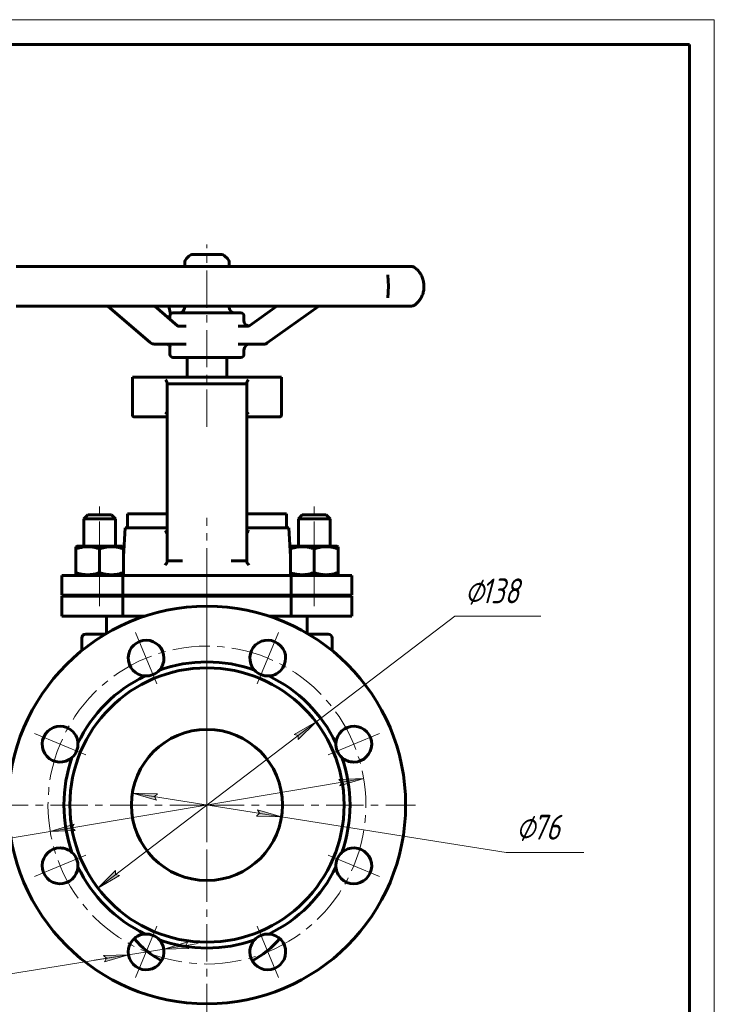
# Model space of a CAD drawing. Header units: millimetres. Extents: x 0 to 420, y 0 to 297.
# Tile 5 of 5: x 280 to 420, y 99 to 297. Entities that reach past the tile are written whole.
import ezdxf

# ---------------------------------------------------------------- set-up
doc = ezdxf.new("R2010")
doc.units = ezdxf.units.MM
for name, pattern in [('K5LT_AXLED', [12, 7.5, -1.5, 1.5, -1.5]), ('K5LT_BASIC', [0]), ('K5LT_THIN', [0])]:
    doc.linetypes.add(name, pattern=pattern)
doc.layers.add('Системный слой', color=7, linetype='Continuous')
doc.layers.add('Системный слой (1)', color=7, linetype='Continuous', true_color=0x6c6c6c)
doc.styles.add('KDIMTEXTSTYLE', font='txt', dxfattribs={"width": 0.96, "oblique": 15, "height": 5})
doc.styles.add('KTEXTSTYLE', font='txt', dxfattribs={"width": 0.96, "height": 5})
doc.dimstyles.new('KDIMSTYLE (0.40)', dxfattribs={"dimtxt": 5, "dimasz": 1, "dimexe": 2, "dimexo": 0, "dimgap": 1, "dimtad": 1, "dimlfac": 2.5, "dimtxsty": 'KDIMTEXTSTYLE', "dimsah": 1, "dimcen": 0, "dimdle": 1, "dimadec": 0, "dimazin": 0, "dimtfac": 0.667, "dimtmove": 0, "dimatfit": 3, "dimfxl": 1, "dimtvp": 1, "dimtolj": 1, "dimtzin": 0, "dimarcsym": 0})

# ---------------------------------------------------------------- blocks, each defined once
blk = doc.blocks.new('U14')
at = {"layer": 'Системный слой (1)', "color": 150, "linetype": 'K5LT_BASIC', "lineweight": 60, "true_color": 0x0080ff}
for p, q in [((313.39, 247.31), (313.39, 248.07)), ((313.39, 239.17), (313.39, 239.37))]:
    blk.add_line(p, q, dxfattribs=at)
blk = doc.blocks.new('U15')
at = {"layer": 'Системный слой (1)', "color": 150, "linetype": 'K5LT_BASIC', "lineweight": 60, "true_color": 0x0080ff}
for p, q in [((318.3, 249.75), (315.08, 249.75)), ((320.65, 249.75), (318.3, 249.75))]:
    blk.add_line(p, q, dxfattribs=at)
blk = doc.blocks.new('U16')
at = {"layer": 'Системный слой (1)', "color": 150, "linetype": 'K5LT_BASIC', "lineweight": 60, "true_color": 0x0080ff}
for p, q in [((325.31, 236.48), (325.31, 237.39)), ((325.31, 229.64), (325.31, 230.52))]:
    blk.add_line(p, q, dxfattribs=at)
blk = doc.blocks.new('U17')
at = {"layer": 'Системный слой (1)', "color": 150, "linetype": 'K5LT_BASIC', "lineweight": 60, "true_color": 0x0080ff}
for p, q in [((322.33, 247.31), (322.33, 248.07)), ((322.33, 239.17), (322.33, 239.37))]:
    blk.add_line(p, q, dxfattribs=at)
blk = doc.blocks.new('U18')
at = {"layer": 'Системный слой (1)', "color": 150, "linetype": 'K5LT_BASIC', "lineweight": 60, "true_color": 0x0080ff}
for p, q in [((310.41, 236.74), (310.41, 237.39)), ((310.41, 229.64), (310.41, 231.25))]:
    blk.add_line(p, q, dxfattribs=at)
blk = doc.blocks.new('U19')
at = {"layer": 'Системный слой (1)', "color": 150, "linetype": 'K5LT_BASIC', "lineweight": 60, "true_color": 0x0080ff}
for p, q in [((301.06, 188.97), (301.37, 194.75)), ((300.86, 185.15), (300.86, 185.18))]:
    blk.add_line(p, q, dxfattribs=at)
blk = doc.blocks.new('U20')
at = {"layer": 'Системный слой (1)', "color": 150, "linetype": 'K5LT_BASIC', "lineweight": 60, "true_color": 0x0080ff}
for p, q in [((300.93, 176.95), (305.37, 176.95)), ((330.35, 176.95), (334.8, 176.95))]:
    blk.add_line(p, q, dxfattribs=at)
blk = doc.blocks.new('U21')
at = {"layer": 'Системный слой (1)', "color": 150, "linetype": 'K5LT_BASIC', "lineweight": 60, "true_color": 0x0080ff}
for start, end in [(220.2797, 241.6182), (298.3818, 319.7203)]:
    blk.add_arc((317.86, 124.48), 19.2, start, end, dxfattribs=at)
blk = doc.blocks.new('U22')
at = {"layer": 'Системный слой (1)', "color": 150, "linetype": 'K5LT_BASIC', "lineweight": 60, "true_color": 0x0080ff}
for p, q in [((293.46, 173.35), (297.45, 173.35)), ((338.28, 173.35), (342.26, 173.35))]:
    blk.add_line(p, q, dxfattribs=at)
blk = doc.blocks.new('U23')
at = {"layer": 'Системный слой (1)', "color": 150, "linetype": 'K5LT_BASIC', "lineweight": 60, "true_color": 0x0080ff}
for p, q in [((313.37, 235.29), (312.21, 235.29)), ((313.71, 235.29), (313.37, 235.29))]:
    blk.add_line(p, q, dxfattribs=at)
blk = doc.blocks.new('U24')
at = {"layer": 'Системный слой (1)', "color": 150, "linetype": 'K5LT_BASIC', "lineweight": 60, "true_color": 0x0080ff}
for p, q in [((301.37, 194.75), (309.86, 194.75)), ((325.86, 194.75), (334.36, 194.75))]:
    blk.add_line(p, q, dxfattribs=at)
blk = doc.blocks.new('U25')
at = {"layer": 'Системный слой (1)', "color": 150, "linetype": 'K5LT_BASIC', "lineweight": 60, "true_color": 0x0080ff}
for p, q in [((334.66, 188.97), (334.36, 194.75)), ((334.86, 185.15), (334.86, 185.18))]:
    blk.add_line(p, q, dxfattribs=at)
blk = doc.blocks.new('U26')
at = {"layer": 'Системный слой (1)', "color": 150, "linetype": 'K5LT_BASIC', "lineweight": 60, "true_color": 0x0080ff}
for p, q in [((309.67, 193.92), (309.47, 194.18)), ((309.81, 193.69), (309.67, 193.92)), ((309.86, 193.5), (309.81, 193.69))]:
    blk.add_line(p, q, dxfattribs=at)
blk = doc.blocks.new('U27')
at = {"layer": 'Системный слой (1)', "color": 150, "linetype": 'K5LT_BASIC', "lineweight": 60, "true_color": 0x0080ff}
for p, q in [((303.26, 217.04), (309.86, 217.04)), ((325.86, 217.04), (332.46, 217.04))]:
    blk.add_line(p, q, dxfattribs=at)
blk = doc.blocks.new('U28')
at = {"layer": 'Системный слой (1)', "color": 150, "linetype": 'K5LT_BASIC', "lineweight": 60, "true_color": 0x0080ff}
for p, q in [((293.06, 196.55), (296.26, 196.55)), ((296.26, 196.55), (299.46, 196.55))]:
    blk.add_line(p, q, dxfattribs=at)
blk = doc.blocks.new('U29')
at = {"layer": 'Системный слой (1)', "color": 150, "linetype": 'K5LT_BASIC', "lineweight": 60, "true_color": 0x0080ff}
for p, q in [((293.86, 197.35), (296.26, 197.35)), ((296.26, 197.35), (298.66, 197.35))]:
    blk.add_line(p, q, dxfattribs=at)
blk = doc.blocks.new('U30')
at = {"layer": 'Системный слой (1)', "color": 150, "linetype": 'K5LT_BASIC', "lineweight": 60, "true_color": 0x0080ff}
for p, q in [((296.26, 191.07), (291.7, 191.07)), ((300.82, 191.07), (296.26, 191.07))]:
    blk.add_line(p, q, dxfattribs=at)
blk = doc.blocks.new('U31')
at = {"layer": 'Системный слой (1)', "color": 150, "linetype": 'K5LT_BASIC', "lineweight": 60, "true_color": 0x0080ff}
for p, q in [((337.06, 197.35), (339.46, 197.35)), ((339.46, 197.35), (341.86, 197.35))]:
    blk.add_line(p, q, dxfattribs=at)
blk = doc.blocks.new('U32')
at = {"layer": 'Системный слой (1)', "color": 150, "linetype": 'K5LT_BASIC', "lineweight": 60, "true_color": 0x0080ff}
for p, q in [((336.26, 196.55), (339.46, 196.55)), ((339.46, 196.55), (342.66, 196.55))]:
    blk.add_line(p, q, dxfattribs=at)
blk = doc.blocks.new('U33')
at = {"layer": 'Системный слой (1)', "color": 150, "linetype": 'K5LT_BASIC', "lineweight": 60, "true_color": 0x0080ff}
for p, q in [((339.46, 191.07), (334.9, 191.07)), ((344.02, 191.07), (339.46, 191.07))]:
    blk.add_line(p, q, dxfattribs=at)
blk = doc.blocks.new('D6')
at = {"layer": 'Системный слой (1)'}
for points in [[(307.3, 140.63), (307.89, 141.2), (302.85, 141.34), (307.69, 139.9)], [(332.88, 136.57), (328.04, 138), (328.43, 137.28), (327.83, 136.7)]]:
    blk.add_hatch(color=7, dxfattribs=at).paths.add_polyline_path(points)
at = {"layer": 'Системный слой (1)', "color": 7, "linetype": 'K5LT_THIN', "lineweight": 18}
for p, q in [((302.85, 141.34), (307.89, 141.2)), ((307.69, 139.9), (302.85, 141.34)), ((302.85, 141.34), (332.88, 136.57)), ((307.89, 141.2), (307.3, 140.63)), ((307.3, 140.63), (307.69, 139.9)), ((327.83, 136.7), (328.43, 137.28)), ((328.43, 137.28), (328.04, 138)), ((328.04, 138), (332.88, 136.57)), ((332.88, 136.57), (327.83, 136.7)), ((332.88, 136.57), (378.09, 129.39)), ((378.09, 129.39), (393.7, 129.39))]:
    blk.add_line(p, q, dxfattribs=at)
blk.add_wipeout([(380.09, 130.39), (380.09, 137.77), (391.24, 137.77), (391.24, 130.39)]).dxf.layer = 'Системный слой (1)'
at = {"layer": 'Системный слой (1)', "color": 7, "char_height": 5, "attachment_point": 1, "style": 'KTEXTSTYLE'}
for s, insert in [('\\fArial|b0|c204|p34;\\H5.0;\\W1.000;\\Q15;\\fGOST Type AU|b0|i0|c204|p34;\\Q15;\\W0.960;⌀', (380.09, 136.98)), ('\\fArial|b0|c204|p34;\\H5.0;\\W1.000;\\Q15;\\fGOST Type AU|b0|i0|c204|p34;\\Q15;\\W0.960;76', (383.4, 136.98))]:
    blk.add_mtext(s, dxfattribs=dict(at, insert=insert))
blk = doc.blocks.new('KDIMARROW_01')
at = {"layer": 'Системный слой'}
blk.add_hatch(color=0, dxfattribs=at).paths.add_polyline_path([(0, 0), (-5, 0.66), (-4.5, 0), (-5, -0.66)])
at = {"layer": 'Системный слой', "color": 0, "linetype": 'K5LT_THIN', "lineweight": 18}
for p, q in [((-4.5, 0), (-5, 0.66)), ((-5, 0.66), (0, 0)), ((0, 0), (-5, -0.66)), ((-5, -0.66), (-4.5, 0))]:
    blk.add_line(p, q, dxfattribs=at)
at = {"layer": 'Системный слой (1)', "color": 0, "linetype": 'K5LT_THIN', "lineweight": 18}
blk.add_line((317.86, 138.95), (317.46, 138.95), dxfattribs=at)
blk = doc.blocks.new('D7')
at = {"layer": 'Системный слой (1)'}
for points in [[(336.24, 152.12), (339.82, 155.67), (335.45, 153.17), (336.24, 152.95)], [(295.9, 122.23), (300.28, 124.74), (299.48, 124.96), (299.48, 125.79)]]:
    blk.add_hatch(color=7, dxfattribs=at).paths.add_polyline_path(points)
at = {"layer": 'Системный слой (1)', "color": 7, "linetype": 'K5LT_THIN', "lineweight": 18}
for p, q in [((339.82, 155.67), (367.77, 176.95)), ((367.77, 176.95), (385.1, 176.95)), ((295.9, 122.23), (339.82, 155.67)), ((335.45, 153.17), (339.82, 155.67)), ((339.82, 155.67), (336.24, 152.12)), ((336.24, 152.95), (335.45, 153.17)), ((336.24, 152.12), (336.24, 152.95)), ((295.9, 122.23), (299.48, 125.79)), ((299.48, 125.79), (299.48, 124.96)), ((299.48, 124.96), (300.28, 124.74)), ((300.28, 124.74), (295.9, 122.23))]:
    blk.add_line(p, q, dxfattribs=at)
blk.add_wipeout([(369.77, 177.95), (369.77, 185.33), (382.57, 185.33), (382.57, 177.95)]).dxf.layer = 'Системный слой (1)'
at = {"layer": 'Системный слой (1)', "color": 7, "char_height": 5, "attachment_point": 1, "style": 'KTEXTSTYLE'}
for s, insert in [('\\fArial|b0|c204|p34;\\H5.0;\\W1.000;\\Q15;\\fGOST Type AU|b0|i0|c204|p34;\\Q15;\\W0.960;⌀', (369.77, 184.54)), ('\\fArial|b0|c204|p34;\\H5.0;\\W1.000;\\Q15;\\fGOST Type AU|b0|i0|c204|p34;\\Q15;\\W0.960;138', (373.08, 184.54))]:
    blk.add_mtext(s, dxfattribs=dict(at, insert=insert))
blk = doc.blocks.new('D8')
at = {"layer": 'Системный слой (1)'}
for points in [[(344.6, 142.8), (349.42, 144.28), (344.38, 144.1), (344.98, 143.53)], [(291.35, 133.81), (290.75, 134.37), (291.13, 135.11), (286.31, 133.62)]]:
    blk.add_hatch(color=7, dxfattribs=at).paths.add_polyline_path(points)
at = {"layer": 'Системный слой (1)', "color": 7, "linetype": 'K5LT_THIN', "lineweight": 18}
for p, q in [((349.42, 144.28), (286.31, 133.62)), ((344.38, 144.1), (349.42, 144.28)), ((344.98, 143.53), (344.38, 144.1)), ((349.42, 144.28), (344.6, 142.8)), ((344.6, 142.8), (344.98, 143.53)), ((286.31, 133.62), (291.13, 135.11)), ((291.13, 135.11), (290.75, 134.37)), ((286.31, 133.62), (266.67, 130.31)), ((291.35, 133.81), (286.31, 133.62)), ((290.75, 134.37), (291.35, 133.81)), ((266.67, 130.31), (248.94, 130.31))]:
    blk.add_line(p, q, dxfattribs=at)
blk.add_wipeout([(250.94, 131.31), (250.94, 138.69), (264.12, 138.69), (264.12, 131.31)]).dxf.layer = 'Системный слой (1)'
at = {"layer": 'Системный слой (1)', "color": 7, "char_height": 5, "attachment_point": 1, "style": 'KTEXTSTYLE'}
for s, insert in [('\\fArial|b0|c204|p34;\\H5.0;\\W1.000;\\Q15;\\fGOST Type AU|b0|i0|c204|p34;\\Q15;\\W0.960;⌀', (250.94, 137.89)), ('\\fArial|b0|c204|p34;\\H5.0;\\W1.000;\\Q15;\\fGOST Type AU|b0|i0|c204|p34;\\Q15;\\W0.960;160', (254.25, 137.89))]:
    blk.add_mtext(s, dxfattribs=dict(at, insert=insert))
blk = doc.blocks.new('U34')
at = {"layer": 'Системный слой (1)', "color": 30, "linetype": 'K5LT_AXLED', "lineweight": 18, "true_color": 0xff8000}
for q in [(317.86, 180.95), (275.86, 138.95), (359.86, 138.95), (317.86, 96.95)]:
    blk.add_line((317.86, 138.95), q, dxfattribs=at)
blk = doc.blocks.new('D9')
at = {"layer": 'Системный слой (1)'}
for points in [[(313.61, 110.67), (314.21, 110.1), (309.17, 109.96), (314, 111.4)], [(297.23, 107.37), (302.06, 108.82), (297.02, 108.67), (297.62, 108.1)]]:
    blk.add_hatch(color=7, dxfattribs=at).paths.add_polyline_path(points)
at = {"layer": 'Системный слой (1)', "color": 7, "linetype": 'K5LT_THIN', "lineweight": 18}
for p, q in [((314, 111.4), (309.17, 109.96)), ((309.17, 109.96), (316.08, 111.07)), ((313.61, 110.67), (314, 111.4)), ((309.17, 109.96), (302.06, 108.82)), ((309.17, 109.96), (314.21, 110.1)), ((314.21, 110.1), (313.61, 110.67)), ((302.06, 108.82), (266.67, 103.13)), ((302.06, 108.82), (295.15, 107.71)), ((302.06, 108.82), (297.02, 108.67)), ((297.02, 108.67), (297.62, 108.1)), ((297.23, 107.37), (302.06, 108.82)), ((297.62, 108.1), (297.23, 107.37)), ((266.67, 103.13), (234.12, 103.13))]:
    blk.add_line(p, q, dxfattribs=at)
blk.add_wipeout([(236.12, 104.13), (236.12, 111.51), (263.53, 111.51), (263.53, 104.13)]).dxf.layer = 'Системный слой (1)'
at = {"layer": 'Системный слой (1)', "color": 7, "char_height": 5, "attachment_point": 1, "style": 'KTEXTSTYLE'}
for s, insert in [('\\fArial|b0|c204|p34;\\H5.0;\\W1.000;\\Q15;\\fGOST Type AU|b0|i0|c204|p34;\\Q15;\\W0.960;⌀', (254.25, 110.72)), ('\\fArial|b0|c204|p34;\\H5.0;\\W1.000;\\Q15;\\fGOST Type AU|b0|i0|c204|p34;\\Q15;\\W0.960;8 отв. ', (236.12, 110.72)), ('\\fArial|b0|c204|p34;\\H5.0;\\W1.000;\\Q15;\\fGOST Type AU|b0|i0|c204|p34;\\Q15;\\W0.960;18', (257.56, 110.72))]:
    blk.add_mtext(s, dxfattribs=dict(at, insert=insert))
blk = doc.blocks.new('U35')
at = {"layer": 'Системный слой (1)', "color": 30, "linetype": 'K5LT_AXLED', "lineweight": 18, "true_color": 0xff8000}
for p, q in [((305.62, 168.52), (303.47, 173.69)), ((330.11, 168.52), (332.25, 173.69)), ((307.76, 163.34), (305.62, 168.52)), ((327.97, 163.34), (330.11, 168.52)), ((288.3, 151.2), (283.13, 153.34)), ((347.43, 151.2), (352.6, 153.34)), ((293.47, 149.06), (288.3, 151.2)), ((342.25, 149.06), (347.43, 151.2)), ((293.47, 128.85), (288.3, 126.71)), ((342.25, 128.85), (347.43, 126.71)), ((288.3, 126.71), (283.13, 124.56)), ((347.43, 126.71), (352.6, 124.56)), ((307.76, 114.56), (305.62, 109.39)), ((327.97, 114.56), (330.11, 109.39)), ((305.62, 109.39), (303.47, 104.22)), ((330.11, 109.39), (332.25, 104.22))]:
    blk.add_line(p, q, dxfattribs=at)
for start, end in [(67.5, 112.5), (112.5, 157.5), (22.5, 67.5), (157.5, 202.5), (337.5, 22.5), (202.5, 247.5), (292.5, 337.5), (247.5, 292.5)]:
    blk.add_arc((317.86, 138.95), 32, start, end, dxfattribs=at)
blk = doc.blocks.new('U36')
at = {"color": 7, "linetype": 'K5LT_THIN', "lineweight": 18}
for p, q in [((0, 297), (420, 297)), ((420, 297), (420, 0))]:
    blk.add_line(p, q, dxfattribs=at)
at = {"color": 150, "linetype": 'K5LT_BASIC', "lineweight": 60, "true_color": 0x0080ff}
for p, q in [((20, 292), (415, 292)), ((415, 292), (415, 5))]:
    blk.add_line(p, q, dxfattribs=at)

msp = doc.modelspace()

# ---------------------------------------------------------------- linework, layer by layer
at = {"layer": 'Системный слой (1)', "color": 30, "linetype": 'K5LT_AXLED', "lineweight": 18, "true_color": 0xff8000}
for p, q in [((317.8634, 215.0421), (317.8634, 251.7531)), ((296.2634, 188.5058), (296.2634, 199.3531)), ((339.4634, 188.5058), (339.4634, 199.3531))]:
    msp.add_line(p, q, dxfattribs=at)
at = {"layer": 'Системный слой (1)', "color": 150, "linetype": 'K5LT_BASIC', "lineweight": 60, "true_color": 0x0080ff}
for p, q in [((314.2362, 249.404), (313.7425, 248.9102)), ((321.4905, 249.404), (321.9842, 248.9102)), ((285.4003, 247.3122), (279.4786, 247.3122)), ((290.8861, 247.3122), (285.4003, 247.3122)), ((300.9406, 247.3122), (290.8861, 247.3122)), ((308.4737, 247.3122), (300.9406, 247.3122)), ((320.3578, 247.3122), (308.4737, 247.3122)), ((328.2124, 247.3122), (320.3578, 247.3122)), ((339.2035, 247.3122), (328.2124, 247.3122)), ((345.5803, 247.3122), (339.2035, 247.3122)), ((353.1604, 247.3122), (345.5803, 247.3122)), ((356.5986, 247.3122), (353.1604, 247.3122)), ((359.0312, 247.3122), (356.5986, 247.3122)), ((354.2861, 245.6298), (354.2861, 245.6311)), ((354.2862, 241.0548), (354.2862, 241.0552)), ((279.4786, 239.3739), (285.4003, 239.3739)), ((285.4003, 239.3739), (290.8861, 239.3739)), ((290.8861, 239.3739), (300.9406, 239.3739)), ((306.4624, 232.0036), (297.9143, 239.3739)), ((300.9406, 239.3739), (308.4737, 239.3739)), ((311.9586, 235.4047), (307.3551, 239.3739)), ((308.4737, 239.3739), (320.3578, 239.3739)), ((310.5455, 237.7603), (310.1687, 239.3739)), ((324.7174, 237.9821), (311.0094, 237.9821)), ((320.3578, 239.3739), (328.2124, 239.3739)), ((326.5001, 235.4703), (331.9389, 239.3739)), ((328.2124, 239.3739), (339.2035, 239.3739)), ((330.0159, 231.938), (340.376, 239.3739)), ((339.2035, 239.3739), (345.5803, 239.3739)), ((345.5803, 239.3739), (353.1604, 239.3739)), ((353.1604, 239.3739), (356.5986, 239.3739)), ((356.5986, 239.3739), (359.0312, 239.3739)), ((312.2116, 235.2904), (312.2115, 235.2904)), ((325.9563, 235.2904), (324.1537, 235.2904)), ((325.9563, 235.2904), (325.9563, 235.2904)), ((307.2407, 231.7144), (311.3666, 231.7144)), ((311.3666, 231.7144), (313.7121, 231.7144)), ((324.1537, 231.7144), (326.9714, 231.7144)), ((326.9714, 231.7144), (329.3208, 231.7144)), ((311.0094, 229.0421), (324.7174, 229.0421)), ((313.8634, 225.0421), (313.8634, 229.0421)), ((321.8634, 225.0421), (321.8634, 229.0421)), ((302.8634, 217.4421), (302.8634, 225.0421)), ((302.8634, 225.0421), (332.8634, 225.0421)), ((332.8634, 217.4421), (332.8634, 225.0421)), ((309.8634, 223.7088), (309.8634, 223.8349)), ((325.8634, 223.7088), (309.8634, 223.7088)), ((309.8634, 223.7088), (309.8634, 213.0421)), ((325.8634, 223.7088), (325.8634, 223.8349)), ((325.8634, 223.7088), (325.8634, 213.0421)), ((309.8634, 213.0421), (309.8634, 198.7531)), ((325.8634, 213.0421), (325.8634, 198.7531)), ((309.8634, 198.7531), (309.8634, 188.0864)), ((325.8634, 198.7531), (325.8634, 188.0864)), ((293.0634, 196.5531), (293.8634, 197.3531)), ((293.0634, 191.0731), (293.0634, 196.5531)), ((299.4634, 196.5531), (298.6634, 197.3531)), ((299.4634, 191.0731), (299.4634, 196.5531)), ((301.8634, 194.7531), (301.8634, 197.5531)), ((301.8634, 197.5531), (309.8634, 197.5531)), ((325.8634, 197.5531), (333.8634, 197.5531)), ((333.8634, 194.7531), (333.8634, 197.5531)), ((336.2634, 196.5531), (337.0634, 197.3531)), ((336.2634, 191.0731), (336.2634, 196.5531)), ((342.6634, 196.5531), (341.8634, 197.3531)), ((342.6634, 191.0731), (342.6634, 196.5531)), ((291.4634, 190.9345), (291.7034, 191.0731)), ((291.4634, 190.5058), (291.4634, 190.9345)), ((291.4634, 185.7204), (291.4634, 190.5058)), ((296.2634, 185.7204), (296.2634, 190.5058)), ((301.0634, 190.9345), (300.8234, 191.0731)), ((301.0634, 190.9345), (301.0634, 190.5058)), ((301.0634, 185.7204), (301.0634, 190.5058)), ((334.6634, 190.9345), (334.9034, 191.0731)), ((334.6634, 190.5058), (334.6634, 190.9345)), ((334.6634, 185.7204), (334.6634, 190.5058)), ((339.4634, 185.7204), (339.4634, 190.5058)), ((344.2634, 190.9345), (344.0234, 191.0731)), ((344.2634, 190.9345), (344.2634, 190.5058)), ((344.2634, 185.7204), (344.2634, 190.5058)), ((309.8634, 188.0864), (309.8634, 187.967)), ((312.9735, 188.0864), (309.8634, 188.0864)), ((325.8634, 188.0864), (322.7533, 188.0864)), ((325.8634, 188.0864), (325.8634, 187.967)), ((288.6634, 181.1531), (288.6634, 185.1531)), ((288.6634, 185.1531), (300.9281, 185.1531)), ((291.4634, 185.2917), (291.4634, 185.7204)), ((291.7034, 185.1531), (291.4634, 185.2917)), ((300.8234, 185.1531), (301.0634, 185.2917)), ((300.9281, 181.1531), (300.9281, 185.1531)), ((300.9281, 185.1531), (334.7986, 185.1531)), ((301.0634, 185.7204), (301.0634, 185.2917)), ((334.6634, 185.2917), (334.6634, 185.7204)), ((334.9034, 185.1531), (334.6634, 185.2917)), ((334.7986, 181.1531), (334.7986, 185.1531)), ((334.7986, 185.1531), (347.0634, 185.1531)), ((344.0234, 185.1531), (344.2634, 185.2917)), ((344.2634, 185.7204), (344.2634, 185.2917)), ((347.0634, 181.1531), (347.0634, 185.1531)), ((288.6634, 181.1531), (300.9281, 181.1531)), ((288.6634, 180.9531), (300.9281, 180.9531)), ((288.6634, 176.9531), (288.6634, 180.9531)), ((293.0634, 180.9531), (293.0634, 181.1531)), ((299.4634, 180.9531), (299.4634, 181.1531)), ((300.9281, 181.1531), (334.7986, 181.1531)), ((300.9281, 180.9531), (334.7986, 180.9531)), ((300.9281, 176.9531), (300.9281, 180.9531)), ((310.2634, 180.9531), (310.2634, 181.1531)), ((325.4634, 180.9531), (325.4634, 181.1531)), ((334.7986, 181.1531), (347.0634, 181.1531)), ((334.7986, 180.9531), (347.0634, 180.9531)), ((334.7986, 176.9531), (334.7986, 180.9531)), ((336.2634, 180.9531), (336.2634, 181.1531)), ((342.6634, 180.9531), (342.6634, 181.1531)), ((347.0634, 176.9531), (347.0634, 180.9531)), ((288.6634, 176.9531), (300.9281, 176.9531)), ((297.6634, 173.4779), (297.6634, 176.9531)), ((334.7986, 176.9531), (347.0634, 176.9531)), ((338.0634, 173.4779), (338.0634, 176.9531)), ((292.6634, 170.0169), (292.6634, 172.5531)), ((343.0634, 170.0169), (343.0634, 172.5531))]:
    msp.add_line(p, q, dxfattribs=at)
for radius in [40, 27.6, 15.2]:
    msp.add_circle((317.8634, 138.9531), radius, dxfattribs=at)
for centre, radius, start, end in [((315.0791, 248.5611), 1.192, 90, 135), ((320.6476, 248.5611), 1.192, 45, 90), ((314.5854, 248.0673), 1.192, 135, 180), ((321.1414, 248.0673), 1.192, 0, 45), ((359.0312, 246.1202), 1.192, 55.25746, 90), ((311.0094, 237.3861), 0.596, 90, 180), ((312.2014, 239.1741), 1.192, 270, 0), ((323.5254, 239.1741), 1.192, 180, 270), ((324.7174, 237.3861), 0.596, 0, 90), ((359.0312, 240.5659), 1.192, 270, 304.742539), ((326.5054, 236.4824), 1.192, 180.121052, 255.67983), ((307.2407, 232.9064), 1.192, 229.234089, 270), ((329.3208, 232.9064), 1.192, 270, 305.672873), ((326.5054, 230.5224), 1.192, 90, 180), ((311.0094, 229.6381), 0.596, 180, 270), ((324.7174, 229.6381), 0.596, 270, 0), ((303.2634, 217.4421), 0.4, 180, 270), ((332.4634, 217.4421), 0.4, 270, 0), ((293.4634, 172.5531), 0.8, 90, 180), ((342.2634, 172.5531), 0.8, 0, 90), ((305.6175, 168.5172), 3.6, 0, 266.7495), ((330.1092, 168.5172), 3.6, 315, 221.7495), ((305.6175, 168.5172), 3.6, 318.2505, 0), ((317.8634, 138.9531), 28.8, 90, 109.386927), ((317.8634, 138.9531), 28.8, 70.613073, 90), ((317.8634, 138.9531), 28.8, 115.613073, 154.386927), ((305.6175, 168.5172), 3.6, 266.7495, 318.2505), ((330.1092, 168.5172), 3.6, 221.7495, 273.2505), ((330.1092, 168.5172), 3.6, 273.2505, 315), ((317.8634, 138.9531), 28.8, 25.613073, 64.386927), ((288.2992, 151.199), 3.6, 45, 311.7495), ((347.4275, 151.199), 3.6, 270, 176.7495), ((288.2992, 151.199), 3.6, 3.2505, 45), ((288.2992, 151.199), 3.6, 311.7495, 3.2505), ((347.4275, 151.199), 3.6, 176.7495, 228.2505), ((317.8634, 138.9531), 28.8, 160.613073, 199.386927), ((317.8634, 138.9531), 28.8, 340.613073, 19.386927), ((347.4275, 151.199), 3.6, 228.2505, 270), ((288.2992, 126.7072), 3.6, 90, 356.7495), ((288.2992, 126.7072), 3.6, 48.2505, 90), ((288.2992, 126.7072), 3.6, 356.7495, 48.2505), ((347.4275, 126.7072), 3.6, 131.7495, 183.2505), ((347.4275, 126.7072), 3.6, 225, 131.7495), ((317.8634, 138.9531), 28.8, 205.613073, 244.386927), ((317.8634, 138.9531), 28.8, 295.613073, 334.386927), ((347.4275, 126.7072), 3.6, 183.2505, 225), ((305.6175, 109.3889), 3.6, 93.2505, 135), ((305.6175, 109.3889), 3.6, 41.7495, 93.2505), ((330.1092, 109.3889), 3.6, 180, 86.7495), ((330.1092, 109.3889), 3.6, 86.7495, 138.2505), ((305.6175, 109.3889), 3.6, 135, 41.7495), ((317.8634, 138.9531), 28.8, 250.613073, 289.386927), ((330.1092, 109.3889), 3.6, 138.2505, 180)]:
    msp.add_arc(centre, radius, start, end, dxfattribs=at)
for centre, major_axis, ratio, start_param, end_param in [((359.0312, 246.1202), (0.6973, 0.9668), 0.89830811, 0.00141108, 0.01658152), ((359.0312, 240.5659), (-0.6973, 0.9668), 0.89830811, 3.12499858, 3.14018597), ((307.2407, 232.9064), (-0.7784, -0.9028), 0.52280377, 0, 0.00001601), ((329.3208, 232.9064), (-0.695, 0.9684), 0.29771182, 3.14159265, 3.14161548)]:
    msp.add_ellipse(centre, major_axis=major_axis, ratio=ratio, start_param=start_param, end_param=end_param, dxfattribs=at)
for points, knots in [([(359.7272, 247.0879), (359.8377, 247.0082), (359.9536, 246.916), (360.173, 246.7175), (360.2766, 246.614), (360.4746, 246.3927), (360.5689, 246.2767), (360.7456, 246.0328), (360.8283, 245.906), (360.9768, 245.6496), (361.0438, 245.5204), (361.167, 245.2521), (361.2234, 245.1133), (361.3232, 244.8293), (361.367, 244.6846), (361.4386, 244.3983), (361.4674, 244.2569), (361.5106, 243.9769), (361.5258, 243.8382), (361.5453, 243.551), (361.5489, 243.4022), (361.5436, 243.1048), (361.5345, 242.9559), (361.5039, 242.6653), (361.4826, 242.5238), (361.4281, 242.2476), (361.3951, 242.1124), (361.3163, 241.8392), (361.2696, 241.7016), (361.1644, 241.4298), (361.1053, 241.2959), (360.9789, 241.0412), (360.9116, 240.9206), (360.768, 240.6878), (360.6912, 240.5759), (360.5255, 240.3557), (360.4359, 240.2488), (360.2502, 240.0458), (360.1538, 239.9508), (359.953, 239.7705), (359.8489, 239.6871), (359.7417, 239.6088), (359.7344, 239.6035), (359.7272, 239.5983)], [0, 0, 0, 0, 1.52455348, 1.52455348, 2.87162007, 2.87162007, 4.12550441, 4.12550441, 5.29494045, 5.29494045, 6.35700799, 6.35700799, 7.39478427, 7.39478427, 8.40968715, 8.40968715, 9.34913894, 9.34913894, 10.24518705, 10.24518705, 11.18861045, 11.18861045, 12.14351868, 12.14351868, 13.0675675, 13.0675675, 13.98434719, 13.98434719, 14.97050922, 14.97050922, 15.99752504, 15.99752504, 17.02184443, 17.02184443, 18.08698401, 18.08698401, 19.27241609, 19.27241609, 20.52958054, 20.52958054, 21.90018836, 21.90018836, 21.99973956, 21.99973956, 21.99973956, 21.99973956]), ([(354.2861, 245.6298), (354.2861, 245.5809), (354.2876, 245.5252), (354.2931, 245.3939), (354.2973, 245.3183), (354.3074, 245.1548), (354.3133, 245.0659), (354.3263, 244.8743), (354.3333, 244.772), (354.347, 244.5569), (354.3537, 244.4437), (354.3655, 244.2153), (354.3705, 244.1007), (354.3782, 243.8739), (354.3809, 243.7621), (354.3838, 243.5815), (354.3845, 243.5127), (354.3853, 243.3672), (354.3853, 243.2904), (354.3841, 243.0944), (354.3823, 242.9765), (354.3775, 242.7809), (354.3751, 242.7023), (354.3681, 242.5167), (354.3631, 242.411), (354.3562, 242.2823), (354.3548, 242.2565), (354.3498, 242.1675), (354.346, 242.1055), (354.341, 242.0264), (354.3398, 242.0078), (354.3374, 241.9709), (354.3362, 241.9526), (354.3326, 241.8983), (354.3303, 241.8628), (354.3232, 241.7583), (354.3186, 241.6914), (354.3122, 241.5971), (354.3102, 241.567), (354.3066, 241.5115), (354.3049, 241.486), (354.303, 241.4559), (354.3027, 241.4507), (354.3017, 241.435), (354.3011, 241.4247), (354.2999, 241.4054), (354.2994, 241.3964), (354.2978, 241.3697), (354.2969, 241.3524), (354.2943, 241.3052), (354.2928, 241.2763), (354.2911, 241.2389), (354.2907, 241.2292), (354.2876, 241.1552), (354.2862, 241.1011), (354.2862, 241.0548)], [0, 0, 0, 0, 1.87530343, 1.87530343, 3.7041055, 3.7041055, 5.50981646, 5.50981646, 7.32728678, 7.32728678, 9.15302142, 9.15302142, 10.89101162, 10.89101162, 12.51219178, 12.51219178, 13.50255576, 13.50255576, 14.60199199, 14.60199199, 16.302655, 16.302655, 17.46142431, 17.46142431, 19.07761541, 19.07761541, 19.48874161, 19.48874161, 20.5032434, 20.5032434, 20.81865126, 20.81865126, 21.13405911, 21.13405911, 21.76487482, 21.76487482, 23.02650625, 23.02650625, 23.64031304, 23.64031304, 24.18918259, 24.18918259, 24.30510061, 24.30510061, 24.53885517, 24.53885517, 24.74686115, 24.74686115, 25.16287311, 25.16287311, 25.90664443, 25.90664443, 26.1752884, 26.1752884, 28, 28, 28, 28]), ([(311.9586, 235.4047), (311.9623, 235.4015), (311.9659, 235.3984), (311.9759, 235.3902), (311.9821, 235.3852), (312.0006, 235.3711), (312.0125, 235.3626), (312.0404, 235.3443), (312.0559, 235.3354), (312.0771, 235.3246), (312.0835, 235.3215), (312.0949, 235.3164), (312.0999, 235.3143), (312.11, 235.3103), (312.115, 235.3085), (312.1295, 235.3034), (312.1385, 235.3008), (312.1578, 235.2959), (312.1679, 235.294), (312.1893, 235.2911), (312.2002, 235.2912), (312.2116, 235.2904), (312.2116, 235.2904), (312.2116, 235.2904)], [0, 0, 0, 0, 0.56748137, 0.56748137, 1.56057378, 1.56057378, 3.54675859, 3.54675859, 6.36843911, 6.36843911, 7.65818234, 7.65818234, 8.71447518, 8.71447518, 9.84112086, 9.84112086, 12.02405939, 12.02405939, 14.73665298, 14.73665298, 17.99913115, 17.99913115, 18, 18, 18, 18]), ([(326.5001, 235.4703), (326.4995, 235.4699), (326.499, 235.4694), (326.4974, 235.4683), (326.4965, 235.4677), (326.4938, 235.4657), (326.492, 235.4645), (326.487, 235.461), (326.4837, 235.4587), (326.474, 235.4521), (326.4676, 235.4478), (326.449, 235.4357), (326.4367, 235.4281), (326.4013, 235.4073), (326.378, 235.3947), (326.3218, 235.3675), (326.2887, 235.3537), (326.2405, 235.3367), (326.2255, 235.3318), (326.1922, 235.3221), (326.1738, 235.3172), (326.1219, 235.3053), (326.0884, 235.2996), (326.022, 235.2922), (325.9891, 235.2922), (325.9563, 235.2904), (325.9563, 235.2904), (325.9563, 235.2904)], [0, 0, 0, 0, 0.05119086, 0.05119086, 0.13650897, 0.13650897, 0.29008157, 0.29008157, 0.58016314, 0.58016314, 1.14326265, 1.14326265, 2.20118692, 2.20118692, 4.18049652, 4.18049652, 6.92233316, 6.92233316, 8.14700194, 8.14700194, 9.64501582, 9.64501582, 12.3541689, 12.3541689, 14.99967991, 14.99967991, 15, 15, 15, 15]), ([(310.4497, 231.1718), (310.4466, 231.1811), (310.442, 231.1934), (310.4287, 231.2227), (310.421, 231.2376), (310.4097, 231.2589), (310.4048, 231.2671), (310.3863, 231.2977), (310.3697, 231.3222), (310.3299, 231.3731), (310.3071, 231.3991), (310.2557, 231.4509), (310.2264, 231.477), (310.1624, 231.5271), (310.1278, 231.5508), (310.0539, 231.5948), (310.0148, 231.6148), (309.9334, 231.65), (309.8911, 231.6651), (309.8058, 231.6893), (309.7623, 231.6986), (309.6741, 231.7112), (309.63, 231.7144), (309.5862, 231.7144)], [0, 0, 0, 0, 0.90592735, 0.90592735, 1.4818655, 1.4818655, 1.76089363, 1.76089363, 2.54106113, 2.54106113, 3.28675102, 3.28675102, 4.05582025, 4.05582025, 4.8318324, 4.8318324, 5.61719627, 5.61719627, 6.40521841, 6.40521841, 7.18854579, 7.18854579, 8, 8, 8, 8]), ([(309.8634, 223.8349), (309.8634, 223.8536), (309.8581, 223.9019), (309.8365, 223.9754), (309.8032, 224.0563), (309.7648, 224.134), (309.7054, 224.2376), (309.6219, 224.3633), (309.5486, 224.4597), (309.5089, 224.5088)], [0, 0, 0, 0, 1.11931431, 2.70308199, 3.62950138, 4.83456139, 6.11374398, 8.01623485, 10, 10, 10, 10]), ([(325.8634, 223.8349), (325.8634, 223.8536), (325.8686, 223.9019), (325.8902, 223.9754), (325.9235, 224.0563), (325.9619, 224.134), (326.0214, 224.2376), (326.1048, 224.3633), (326.1781, 224.4597), (326.2178, 224.5088)], [0, 0, 0, 0, 1.11931431, 2.70308199, 3.62950138, 4.83456139, 6.11374398, 8.01623485, 10, 10, 10, 10]), ([(309.8634, 218.2493), (309.8634, 218.2306), (309.8581, 218.1823), (309.8365, 218.1088), (309.8032, 218.0278), (309.7648, 217.9502), (309.7054, 217.8466), (309.6219, 217.7208), (309.5486, 217.6245), (309.5089, 217.5754)], [0, 0, 0, 0, 1.11931431, 2.70308199, 3.62950138, 4.83456139, 6.11374398, 8.01623485, 10, 10, 10, 10]), ([(325.8634, 218.2493), (325.8634, 218.2306), (325.8686, 218.1823), (325.8902, 218.1088), (325.9235, 218.0278), (325.9619, 217.9502), (326.0214, 217.8466), (326.1048, 217.7208), (326.1781, 217.6245), (326.2178, 217.5754)], [0, 0, 0, 0, 1.11931431, 2.70308199, 3.62950138, 4.83456139, 6.11374398, 8.01623485, 10, 10, 10, 10]), ([(325.8634, 193.5023), (325.8634, 193.5161), (325.8674, 193.5503), (325.8886, 193.6211), (325.9287, 193.7085), (325.9804, 193.7995), (326.0512, 193.9108), (326.1413, 194.0357), (326.2233, 194.1371), (326.2576, 194.1779)], [0, 0, 0, 0, 0.9379891, 2.11960678, 3.79401982, 5.03971925, 6.06926052, 8.42347086, 10, 10, 10, 10]), ([(296.2634, 190.5058), (296.0995, 190.5604), (295.8577, 190.6349), (295.508, 190.7271), (295.2669, 190.7823), (294.983, 190.8375), (294.7563, 190.873), (294.4863, 190.9049), (294.2384, 190.9256), (293.9462, 190.9362), (293.6662, 190.9334), (293.3988, 190.9191), (293.1395, 190.8945), (292.8437, 190.8548), (292.4353, 190.7811), (291.9607, 190.6635), (291.614, 190.556), (291.4634, 190.5058)], [0, 0, 0, 0, 1.88979329, 2.77228609, 3.97396019, 4.61319912, 5.96225261, 6.50830656, 7.62070709, 8.71525498, 9.7460926, 10.72175699, 11.68134955, 12.62902123, 14.02181603, 16.25990907, 18, 18, 18, 18]), ([(301.0634, 190.5058), (300.8995, 190.5604), (300.6577, 190.6349), (300.308, 190.7271), (300.0669, 190.7823), (299.783, 190.8375), (299.5563, 190.873), (299.2863, 190.9049), (299.0384, 190.9256), (298.7462, 190.9362), (298.4662, 190.9334), (298.1988, 190.9191), (297.9395, 190.8945), (297.6437, 190.8548), (297.2353, 190.7811), (296.7607, 190.6635), (296.414, 190.556), (296.2634, 190.5058)], [0, 0, 0, 0, 1.88979329, 2.77228609, 3.97396019, 4.61319913, 5.96225261, 6.50830656, 7.62070709, 8.71525498, 9.7460926, 10.72175699, 11.68134955, 12.62902123, 14.02181603, 16.25990907, 18, 18, 18, 18]), ([(339.4634, 190.5058), (339.2995, 190.5604), (339.0577, 190.6349), (338.708, 190.7271), (338.4669, 190.7823), (338.183, 190.8375), (337.9563, 190.873), (337.6863, 190.9049), (337.4384, 190.9256), (337.1462, 190.9362), (336.8662, 190.9334), (336.5988, 190.9191), (336.3395, 190.8945), (336.0437, 190.8548), (335.6353, 190.7811), (335.1607, 190.6635), (334.814, 190.556), (334.6634, 190.5058)], [0, 0, 0, 0, 1.88979329, 2.77228609, 3.97396019, 4.61319912, 5.96225261, 6.50830656, 7.62070709, 8.71525498, 9.7460926, 10.72175699, 11.68134955, 12.62902123, 14.02181603, 16.25990907, 18, 18, 18, 18]), ([(344.2634, 190.5058), (344.0995, 190.5604), (343.8577, 190.6349), (343.508, 190.7271), (343.2669, 190.7823), (342.983, 190.8375), (342.7563, 190.873), (342.4863, 190.9049), (342.2384, 190.9256), (341.9462, 190.9362), (341.6662, 190.9334), (341.3988, 190.9191), (341.1395, 190.8945), (340.8437, 190.8548), (340.4353, 190.7811), (339.9607, 190.6635), (339.614, 190.556), (339.4634, 190.5058)], [0, 0, 0, 0, 1.88979329, 2.77228609, 3.97396019, 4.61319913, 5.96225261, 6.50830656, 7.62070709, 8.71525498, 9.7460926, 10.72175699, 11.68134955, 12.62902123, 14.02181603, 16.25990907, 18, 18, 18, 18]), ([(309.8634, 187.967), (309.8634, 187.9468), (309.8569, 187.8943), (309.8309, 187.8138), (309.7916, 187.7257), (309.7506, 187.6484), (309.6839, 187.5378), (309.5911, 187.4042), (309.5044, 187.2959), (309.4608, 187.2446)], [0, 0, 0, 0, 1.15167954, 2.75905732, 3.68554499, 4.88732852, 5.89975558, 8.04185756, 10, 10, 10, 10]), ([(325.8634, 187.967), (325.8634, 187.9468), (325.8698, 187.8943), (325.8958, 187.8138), (325.9351, 187.7257), (325.9761, 187.6484), (326.0428, 187.5378), (326.1356, 187.4042), (326.2223, 187.2959), (326.2659, 187.2446)], [0, 0, 0, 0, 1.15167954, 2.75905732, 3.68554499, 4.88732852, 5.89975558, 8.04185756, 10, 10, 10, 10]), ([(291.4634, 185.7204), (291.6272, 185.6658), (291.869, 185.5913), (292.2187, 185.499), (292.4598, 185.4439), (292.7437, 185.3887), (292.9704, 185.3531), (293.2404, 185.3213), (293.4883, 185.3006), (293.7805, 185.29), (294.0605, 185.2928), (294.3279, 185.3071), (294.5872, 185.3317), (294.883, 185.3713), (295.2914, 185.4451), (295.766, 185.5627), (296.1127, 185.6702), (296.2634, 185.7204)], [0, 0, 0, 0, 1.88979329, 2.77228609, 3.97396019, 4.61319913, 5.96225261, 6.50830656, 7.62070709, 8.71525498, 9.7460926, 10.72175699, 11.68134955, 12.62902123, 14.02181603, 16.25990907, 18, 18, 18, 18]), ([(296.2634, 185.7204), (296.4272, 185.6658), (296.669, 185.5913), (297.0187, 185.499), (297.2598, 185.4439), (297.5437, 185.3887), (297.7704, 185.3531), (298.0404, 185.3213), (298.2883, 185.3006), (298.5805, 185.29), (298.8605, 185.2928), (299.1279, 185.3071), (299.3872, 185.3317), (299.683, 185.3713), (300.0914, 185.4451), (300.566, 185.5627), (300.9127, 185.6702), (301.0634, 185.7204)], [0, 0, 0, 0, 1.88979329, 2.77228609, 3.97396019, 4.61319913, 5.96225261, 6.50830656, 7.62070709, 8.71525498, 9.7460926, 10.72175699, 11.68134955, 12.62902123, 14.02181603, 16.25990907, 18, 18, 18, 18]), ([(334.6634, 185.7204), (334.8272, 185.6658), (335.069, 185.5913), (335.4187, 185.499), (335.6598, 185.4439), (335.9437, 185.3887), (336.1704, 185.3531), (336.4404, 185.3213), (336.6883, 185.3006), (336.9805, 185.29), (337.2605, 185.2928), (337.5279, 185.3071), (337.7872, 185.3317), (338.083, 185.3713), (338.4914, 185.4451), (338.966, 185.5627), (339.3127, 185.6702), (339.4634, 185.7204)], [0, 0, 0, 0, 1.88979329, 2.77228609, 3.97396019, 4.61319913, 5.96225261, 6.50830656, 7.62070709, 8.71525498, 9.7460926, 10.72175699, 11.68134955, 12.62902123, 14.02181603, 16.25990907, 18, 18, 18, 18]), ([(339.4634, 185.7204), (339.6272, 185.6658), (339.869, 185.5913), (340.2187, 185.499), (340.4598, 185.4439), (340.7437, 185.3887), (340.9704, 185.3531), (341.2404, 185.3213), (341.4883, 185.3006), (341.7805, 185.29), (342.0605, 185.2928), (342.3279, 185.3071), (342.5872, 185.3317), (342.883, 185.3713), (343.2914, 185.4451), (343.766, 185.5627), (344.1127, 185.6702), (344.2634, 185.7204)], [0, 0, 0, 0, 1.88979329, 2.77228609, 3.97396019, 4.61319913, 5.96225261, 6.50830656, 7.62070709, 8.71525498, 9.7460926, 10.72175699, 11.68134955, 12.62902123, 14.02181603, 16.25990907, 18, 18, 18, 18])]:
    msp.add_open_spline(points, degree=3, knots=knots, dxfattribs=at)

# ---------------------------------------------------------------- block references
at = {"layer": 'Системный слой (1)'}
for name in ['U15', 'U14', 'U17', 'U18', 'U16', 'U23', 'U27', 'U28', 'U29', 'U32', 'U31', 'U19', 'U24', 'U25', 'U26', 'U30', 'U33', 'U20', 'U22', 'U21']:
    msp.add_blockref(name, (0, 0), dxfattribs=at)

# ---------------------------------------------------------------- next in the draw order: dimensions: what is measured, and where the dimension line sits
at = {"layer": 'Системный слой (1)', "color": 7}
dim = msp.add_diameter_dim_2p(p1=(280.3332, 144.9101), p2=(355.3935, 132.9961), dimstyle='KDIMSTYLE (0.40)', override={"dimtih": 1, "dimtoh": 1, "dimpost": '\\fGOST Type AU|b0|c204|p34;\\H5.0;\\W0.960;\\Q15;<>', "dimblk1": 'KDIMARROW_01', "dimblk2": 'KDIMARROW_01', "dimclrt": 7, "dimtol": 1, "dimtp": 0, "dimtm": 0, "dimtdec": 5, "dimtmove": 1, "dimatfit": 2, "dimtolj": 1}, dxfattribs=at)
dim.commit()
dim.dimension.update_dxf_attribs({"geometry": 'D6', "text_midpoint": (380.0934, 129.393), "dimtype": 163})

# ---------------------------------------------------------------- next in the draw order: dimensions: what is measured, and where the dimension line sits
dim = msp.add_diameter_dim_2p(p1=(262.9645, 97.1546), p2=(372.7622, 180.7516), dimstyle='KDIMSTYLE (0.40)', override={"dimtih": 1, "dimtoh": 1, "dimpost": '\\fGOST Type AU|b0|c204|p34;\\H5.0;\\W0.960;\\Q15;<>', "dimblk1": 'KDIMARROW_01', "dimblk2": 'KDIMARROW_01', "dimclrt": 7, "dimtol": 1, "dimtp": 0, "dimtm": 0, "dimtdec": 5, "dimtmove": 1, "dimatfit": 2, "dimtolj": 1}, dxfattribs=at)
dim.commit()
dim.dimension.update_dxf_attribs({"geometry": 'D7', "text_midpoint": (369.7732, 176.9531), "dimtype": 163})

# ---------------------------------------------------------------- next in the draw order: linework, layer by layer
at = {"layer": 'Системный слой (1)', "color": 30, "linetype": 'K5LT_AXLED', "lineweight": 18, "true_color": 0xff8000}
for p, q in [((317.8634, 183.1531), (317.8634, 196.7531)), ((296.2634, 183.1531), (296.2634, 187.7204)), ((339.4634, 183.1531), (339.4634, 187.7204)), ((296.2634, 178.9531), (296.2634, 183.1531)), ((317.8634, 178.9531), (317.8634, 183.1531)), ((339.4634, 178.9531), (339.4634, 183.1531))]:
    msp.add_line(p, q, dxfattribs=at)

# ---------------------------------------------------------------- next in the draw order: dimensions: what is measured, and where the dimension line sits
at = {"layer": 'Системный слой (1)', "color": 7}
dim = msp.add_diameter_dim_2p(p1=(396.7464, 152.2747), p2=(238.9803, 125.6315), dimstyle='KDIMSTYLE (0.40)', override={"dimtih": 1, "dimtoh": 1, "dimpost": '\\fGOST Type AU|b0|c204|p34;\\H5.0;\\W0.960;\\Q15;<>', "dimblk1": 'KDIMARROW_01', "dimblk2": 'KDIMARROW_01', "dimclrt": 7, "dimtol": 1, "dimtp": 0, "dimtm": 0, "dimtdec": 5, "dimtmove": 1, "dimatfit": 2, "dimtolj": 1}, dxfattribs=at)
dim.commit()
dim.dimension.update_dxf_attribs({"geometry": 'D8', "text_midpoint": (264.6673, 130.3072), "dimtype": 163})

# ---------------------------------------------------------------- next in the draw order: linework, layer by layer
at = {"layer": 'Системный слой (1)', "color": 30, "linetype": 'K5LT_AXLED', "lineweight": 18, "true_color": 0xff8000}
msp.add_line((317.8634, 122.5247), (317.8634, 178.9531), dxfattribs=at)

# ---------------------------------------------------------------- next in the draw order: block references
at = {"layer": 'Системный слой (1)'}
msp.add_blockref('U34', (0, 0), dxfattribs=at)

# ---------------------------------------------------------------- next in the draw order: dimensions: what is measured, and where the dimension line sits
at = {"layer": 'Системный слой (1)', "color": 7}
dim = msp.add_diameter_dim_2p(p1=(314.5034, 110.8172), p2=(296.7315, 107.9606), dimstyle='KDIMSTYLE (0.40)', override={"dimtih": 1, "dimtoh": 1, "dimpost": '\\fGOST Type AU|b0|c204|p34;\\H5.0;\\W0.960;\\Q15;\\fGOST Type AU|b0|i0|c204|p34;\\Q15;8 отв. \\fGOST Type AU|b0|c204|p34;\\H5.0;\\W0.960;\\Q15;<>', "dimblk1": 'KDIMARROW_01', "dimblk2": 'KDIMARROW_01', "dimclrt": 7, "dimtol": 1, "dimtp": 0, "dimtm": 0, "dimtdec": 5, "dimtmove": 1, "dimatfit": 2, "dimtolj": 1}, dxfattribs=at)
dim.commit()
dim.dimension.update_dxf_attribs({"geometry": 'D9', "text_midpoint": (264.6673, 103.1282), "dimtype": 163})

# ---------------------------------------------------------------- next in the draw order: block references
msp.add_blockref('U36', (0, 0))
at = {"layer": 'Системный слой (1)'}
msp.add_blockref('U35', (0, 0), dxfattribs=at)

doc.saveas('drawing.dxf')
